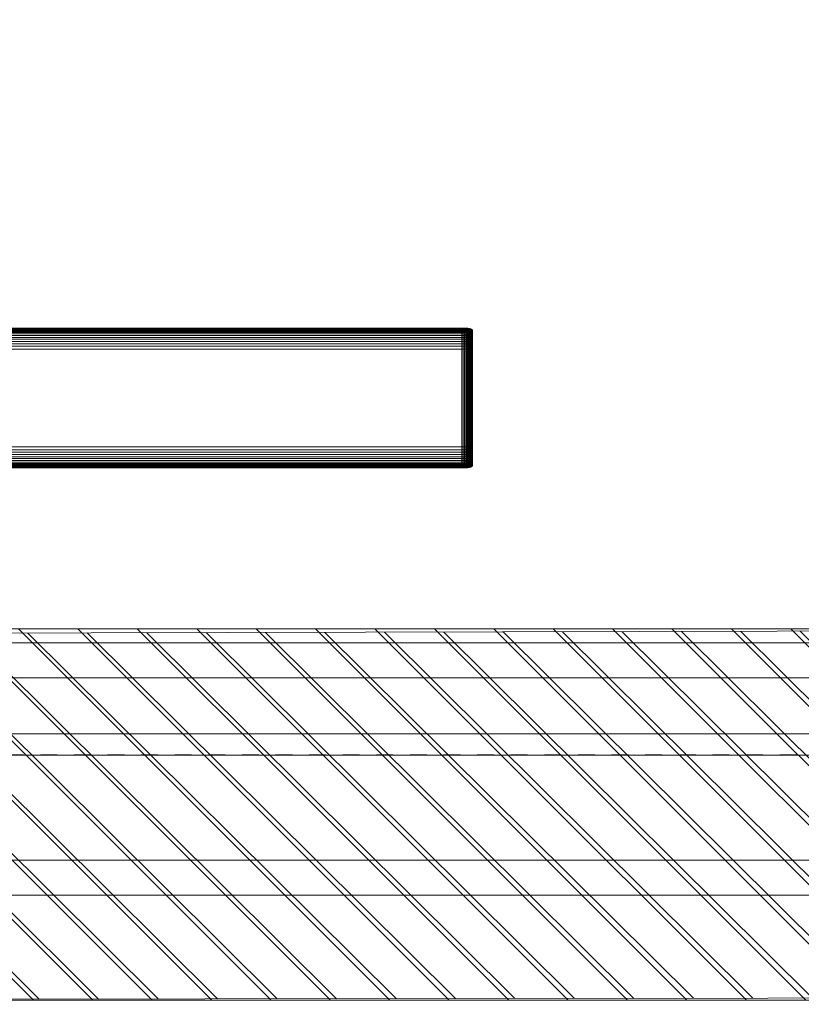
# Model space of a CAD drawing. Extents: x 180 to 9540, y 54 to 2910.
# Tile 56 of 82: x 7219 to 7777, y 542 to 1245. Entities that reach past the tile are written whole.
import ezdxf
from ezdxf.xclip import XClip

# ---------------------------------------------------------------- set-up
doc = ezdxf.new("R2010")
doc.units = 0
doc.header["$MEASUREMENT"] = 0
doc.header["$XCLIPFRAME"] = 0
doc.linetypes.add('Przerywana', pattern=[48, 24, -24])
for name, color, linetype in [('320-W Umeblowanie U_floe', 7, 'Continuous'), ('460-K Stropy', 7, 'Continuous'), ('820-G Rysunki Obrazki', 7, 'Continuous'), ('824-G Wypełnienia RŚ', 7, 'Continuous')]:
    doc.layers.add(name, color=color, linetype=linetype)
pattern_1 = [(135, (4248.05, 809.8), (21.2132, 21.2132), [])]

# ---------------------------------------------------------------- blocks, each defined once
blk = doc.blocks.new('Rysunek_2_2', base_point=(4248.05, 809.8))
at = {"layer": '460-K Stropy', "linetype": 'Continuous', "lineweight": 13}
h = blk.add_hatch(dxfattribs=at)
h.set_pattern_fill('Ściany_istniejące_0002', color=8, style=0, pattern_type=2)
h.set_pattern_definition(pattern_1)
h.paths.add_polyline_path([(5760.55, 809.8), (5760.55, 799.8), (8445.55, 799.8), (8445.55, 809.8)])
h = blk.add_hatch(dxfattribs=at)
h.set_pattern_fill('Ściany_istniejące_0002', color=8, style=0, pattern_type=2)
h.set_pattern_definition(pattern_1)
h.paths.add_polyline_path([(5760.55, 799.8), (5760.55, 774.8), (8445.55, 774.8), (8445.55, 799.8)])
h = blk.add_hatch(dxfattribs=at)
h.set_pattern_fill('Ściany_istniejące_0002', color=8, style=0, pattern_type=2)
h.set_pattern_definition(pattern_1)
h.paths.add_polyline_path([(5760.55, 774.8), (5760.55, 734.8), (8445.55, 734.8), (8445.55, 774.8)])
h = blk.add_hatch(dxfattribs=at)
h.set_pattern_fill('Ściany_istniejące_0002', color=8, style=0, pattern_type=2)
h.set_pattern_definition(pattern_1)
h.paths.add_polyline_path([(5760.55, 734.8), (5760.55, 719.8), (8445.55, 719.8), (8445.55, 734.8)])
h = blk.add_hatch(dxfattribs=at)
h.set_pattern_fill('Ściany_istniejące_0002', color=8, style=0, pattern_type=2)
h.set_pattern_definition(pattern_1)
h.paths.add_polyline_path([(5760.55, 719.8), (5760.55, 719.55), (8445.55, 719.55), (8445.55, 719.8)])
h = blk.add_hatch(dxfattribs=at)
h.set_pattern_fill('Ściany_istniejące_0002', color=8, style=0, pattern_type=2)
h.set_pattern_definition(pattern_1)
h.paths.add_polyline_path([(5760.55, 719.55), (5760.55, 644.55), (8445.55, 644.55), (8445.55, 719.55)])
h = blk.add_hatch(dxfattribs=at)
h.set_pattern_fill('Ściany_istniejące_0002', color=8, style=0, pattern_type=2)
h.set_pattern_definition(pattern_1)
h.paths.add_polyline_path([(5760.55, 644.55), (5760.55, 619.55), (8445.55, 619.55), (8445.55, 644.55)])
h = blk.add_hatch(dxfattribs=at)
h.set_pattern_fill('Ściany_istniejące_0002', color=8, style=0, pattern_type=2)
h.set_pattern_definition(pattern_1)
h.paths.add_polyline_path([(5760.55, 544.55), (8445.55, 544.55), (8445.55, 619.55), (5760.55, 619.55)])
at = {"layer": '824-G Wypełnienia RŚ', "linetype": 'Continuous', "lineweight": 13}
h = blk.add_hatch(dxfattribs=at)
h.set_pattern_fill('_Poza_zakresem_opracowan_3D', color=8, style=0, pattern_type=2)
h.set_pattern_definition([(135.1862, (6513.066, 584.212), (21.1263, 21.26408), [])])
h.paths.add_polyline_path([(8445.55, 809.8), (4133.74, 799.42), (4134.07, 541.64), (8557.15, 546.96), (8557.15, 1245.07), (8444.5, 1244.8)])
at = {"layer": '320-W Umeblowanie U_floe', "color": 150, "linetype": 'Continuous', "lineweight": 13, "ltscale": 0.5}
for p, q in [((7534.63, 1024.8), (6649.63, 1024.8)), ((6649.63, 1024.73), (7534.63, 1024.73)), ((6649.63, 1024.53), (7534.63, 1024.53)), ((6649.63, 1024.2), (7534.63, 1024.2)), ((6649.63, 1023.73), (7534.63, 1023.73)), ((6649.63, 1023.13), (7534.63, 1023.13)), ((6649.63, 1022.4), (7534.63, 1022.4)), ((6649.63, 1021.53), (7534.63, 1021.53)), ((6649.63, 1020.53), (7534.63, 1020.53)), ((7534.63, 1024.73), (7534.63, 1024.8)), ((7534.63, 1024.8), (7535.6, 1024.79)), ((7534.63, 1024.53), (7534.63, 1024.73)), ((7534.63, 1024.73), (7535.6, 1024.72)), ((7534.63, 1024.2), (7534.63, 1024.53)), ((7534.63, 1024.53), (7535.6, 1024.52)), ((7534.63, 1023.73), (7534.63, 1024.2)), ((7534.63, 1024.2), (7535.6, 1024.19)), ((7534.63, 1023.13), (7534.63, 1023.73)), ((7534.63, 1023.73), (7535.6, 1023.73)), ((7534.63, 1022.4), (7534.63, 1023.13)), ((7534.63, 1023.13), (7535.6, 1023.13)), ((7534.63, 1021.53), (7534.63, 1022.4)), ((7534.63, 1022.4), (7535.6, 1022.39)), ((7534.63, 1020.53), (7534.63, 1021.53)), ((7534.63, 1021.53), (7535.6, 1021.53)), ((7534.63, 1019.4), (7534.63, 1020.53)), ((7534.63, 1020.53), (7535.6, 1020.53)), ((7535.6, 1024.72), (7535.6, 1024.79)), ((7535.6, 1024.79), (7536.5, 1024.76)), ((7535.6, 1024.72), (7536.5, 1024.7)), ((7535.6, 1024.52), (7535.6, 1024.72)), ((7535.6, 1024.52), (7536.5, 1024.5)), ((7535.6, 1024.19), (7535.6, 1024.52)), ((7535.6, 1024.19), (7536.5, 1024.17)), ((7535.6, 1023.73), (7535.6, 1024.19)), ((7535.6, 1023.73), (7536.5, 1023.71)), ((7535.6, 1023.13), (7535.6, 1023.73)), ((7535.6, 1023.13), (7536.5, 1023.11)), ((7535.6, 1022.39), (7535.6, 1023.13)), ((7535.6, 1022.39), (7536.5, 1022.38)), ((7535.6, 1021.53), (7535.6, 1022.39)), ((7535.6, 1021.53), (7536.5, 1021.51)), ((7535.6, 1020.53), (7535.6, 1021.53)), ((7535.6, 1020.53), (7536.5, 1020.52)), ((7535.6, 1019.4), (7535.6, 1020.53)), ((7536.5, 1024.7), (7536.5, 1024.76)), ((7536.5, 1024.76), (7537.33, 1024.66)), ((7536.5, 1024.76), (7537.33, 1024.72)), ((7536.5, 1024.5), (7536.5, 1024.7)), ((7536.5, 1024.5), (7537.33, 1024.46)), ((7536.5, 1024.17), (7536.5, 1024.5)), ((7536.5, 1024.17), (7537.33, 1024.14)), ((7536.5, 1023.71), (7536.5, 1024.17)), ((7536.5, 1023.71), (7537.33, 1023.67)), ((7536.5, 1023.11), (7536.5, 1023.71)), ((7536.5, 1023.11), (7537.33, 1023.08)), ((7536.5, 1022.38), (7536.5, 1023.11)), ((7536.5, 1022.38), (7537.33, 1022.35)), ((7536.5, 1021.51), (7536.5, 1022.38)), ((7536.5, 1021.51), (7537.33, 1021.49)), ((7536.5, 1020.52), (7536.5, 1021.51)), ((7536.5, 1020.52), (7537.33, 1020.49)), ((7536.5, 1019.38), (7536.5, 1020.52)), ((7537.33, 1024.66), (7537.33, 1024.72)), ((7537.33, 1024.72), (7538.1, 1024.6)), ((7537.33, 1024.72), (7538.1, 1024.66)), ((7537.33, 1024.46), (7537.33, 1024.66)), ((7537.33, 1024.46), (7538.1, 1024.41)), ((7537.33, 1024.14), (7537.33, 1024.46)), ((7537.33, 1024.14), (7538.1, 1024.09)), ((7537.33, 1023.67), (7537.33, 1024.14)), ((7537.33, 1023.67), (7538.1, 1023.63)), ((7537.33, 1023.08), (7537.33, 1023.67)), ((7537.33, 1023.08), (7538.1, 1023.04)), ((7537.33, 1022.35), (7537.33, 1023.08)), ((7537.33, 1022.35), (7538.1, 1022.31)), ((7537.33, 1021.49), (7537.33, 1022.35)), ((7537.33, 1021.49), (7538.1, 1021.46)), ((7537.33, 1020.49), (7537.33, 1021.49)), ((7537.33, 1020.49), (7538.1, 1020.47)), ((7537.33, 1019.37), (7537.33, 1020.49)), ((7538.1, 1024.6), (7538.1, 1024.66)), ((7538.1, 1024.66), (7538.8, 1024.53)), ((7538.1, 1024.66), (7538.8, 1024.58)), ((7538.1, 1024.41), (7538.1, 1024.6)), ((7538.1, 1024.41), (7538.8, 1024.35)), ((7538.1, 1024.09), (7538.1, 1024.41)), ((7538.1, 1024.09), (7538.8, 1024.03)), ((7538.1, 1023.63), (7538.1, 1024.09)), ((7538.1, 1023.63), (7538.8, 1023.57)), ((7538.1, 1023.04), (7538.1, 1023.63)), ((7538.1, 1023.04), (7538.8, 1022.99)), ((7538.1, 1022.31), (7538.1, 1023.04)), ((7538.1, 1022.31), (7538.8, 1022.27)), ((7538.1, 1021.46), (7538.1, 1022.31)), ((7538.1, 1021.46), (7538.8, 1021.41)), ((7538.1, 1020.47), (7538.1, 1021.46)), ((7538.1, 1020.47), (7538.8, 1020.43)), ((7538.1, 1019.34), (7538.1, 1020.47)), ((7538.8, 1024.53), (7538.8, 1024.58)), ((7538.8, 1024.58), (7539.43, 1024.44)), ((7538.8, 1024.58), (7539.43, 1024.49)), ((7538.8, 1024.35), (7538.8, 1024.53)), ((7538.8, 1024.35), (7539.43, 1024.26)), ((7538.8, 1024.03), (7538.8, 1024.35)), ((7538.8, 1024.03), (7539.43, 1023.95)), ((7538.8, 1023.57), (7538.8, 1024.03)), ((7538.8, 1023.57), (7539.43, 1023.5)), ((7538.8, 1022.99), (7538.8, 1023.57)), ((7538.8, 1022.99), (7539.43, 1022.92)), ((7538.8, 1022.27), (7538.8, 1022.99)), ((7538.8, 1022.27), (7539.43, 1022.21)), ((7538.8, 1021.41), (7538.8, 1022.27)), ((7538.8, 1021.41), (7539.43, 1021.36)), ((7538.8, 1020.43), (7538.8, 1021.41)), ((7538.8, 1020.43), (7539.43, 1020.38)), ((7538.8, 1019.31), (7538.8, 1020.43)), ((7539.43, 1024.44), (7539.43, 1024.49)), ((7539.43, 1024.49), (7540, 1024.34)), ((7539.43, 1024.49), (7540, 1024.38)), ((7539.43, 1024.26), (7539.43, 1024.44)), ((7539.43, 1024.26), (7540, 1024.17)), ((7539.43, 1023.95), (7539.43, 1024.26)), ((7539.43, 1023.95), (7540, 1023.86)), ((7539.43, 1023.5), (7539.43, 1023.95)), ((7539.43, 1023.5), (7540, 1023.42)), ((7539.43, 1022.92), (7539.43, 1023.5)), ((7539.43, 1022.92), (7540, 1022.85)), ((7539.43, 1022.21), (7539.43, 1022.92)), ((7539.43, 1022.21), (7540, 1022.14)), ((7539.43, 1021.36), (7539.43, 1022.21)), ((7539.43, 1021.36), (7540, 1021.3)), ((7539.43, 1020.38), (7539.43, 1021.36)), ((7539.43, 1020.38), (7540, 1020.33)), ((7539.43, 1019.27), (7539.43, 1020.38)), ((7540, 1024.34), (7540, 1024.38)), ((7540, 1024.38), (7540.5, 1024.22)), ((7540, 1024.38), (7540.5, 1024.25)), ((7540, 1024.17), (7540, 1024.34)), ((7540, 1024.17), (7540.5, 1024.05)), ((7540, 1023.86), (7540, 1024.17)), ((7540, 1023.86), (7540.5, 1023.76)), ((7540, 1023.42), (7540, 1023.86)), ((7540, 1023.42), (7540.5, 1023.33)), ((7540, 1022.85), (7540, 1023.42)), ((7540, 1022.85), (7540.5, 1022.76)), ((7540, 1022.14), (7540, 1022.85)), ((7540, 1022.14), (7540.5, 1022.06)), ((7540, 1021.3), (7540, 1022.14)), ((7540, 1021.3), (7540.5, 1021.23)), ((7540, 1020.33), (7540, 1021.3)), ((7540, 1020.33), (7540.5, 1020.27)), ((7540, 1019.23), (7540, 1020.33)), ((7540.5, 1024.22), (7540.5, 1024.25)), ((7540.5, 1024.25), (7540.93, 1024.08)), ((7540.5, 1024.25), (7540.93, 1024.1)), ((7540.5, 1024.05), (7540.5, 1024.22)), ((7540.5, 1024.05), (7540.93, 1023.93)), ((7540.5, 1023.76), (7540.5, 1024.05)), ((7540.5, 1023.76), (7540.93, 1023.64)), ((7540.5, 1023.33), (7540.5, 1023.76)), ((7540.5, 1023.33), (7540.93, 1023.22)), ((7540.5, 1022.76), (7540.5, 1023.33)), ((7540.5, 1022.76), (7540.93, 1022.66)), ((7540.5, 1022.06), (7540.5, 1022.76)), ((7540.5, 1022.06), (7540.93, 1021.97)), ((7540.5, 1021.23), (7540.5, 1022.06)), ((7540.5, 1021.23), (7540.93, 1021.15)), ((7540.5, 1020.27), (7540.5, 1021.23)), ((7540.5, 1020.27), (7540.93, 1020.2)), ((7540.5, 1019.17), (7540.5, 1020.27)), ((7540.93, 1024.08), (7540.93, 1024.1)), ((7540.93, 1024.1), (7541.3, 1023.93)), ((7540.93, 1024.1), (7541.3, 1023.94)), ((7540.93, 1023.93), (7540.93, 1024.08)), ((7540.93, 1023.93), (7541.3, 1023.79)), ((7540.93, 1023.64), (7540.93, 1023.93)), ((7540.93, 1023.64), (7541.3, 1023.51)), ((7540.93, 1023.22), (7540.93, 1023.64)), ((7540.93, 1023.22), (7541.3, 1023.1)), ((7540.93, 1022.66), (7540.93, 1023.22)), ((7540.93, 1022.66), (7541.3, 1022.55)), ((7540.93, 1021.97), (7540.93, 1022.66)), ((7540.93, 1021.97), (7541.3, 1021.87)), ((7540.93, 1021.15), (7540.93, 1021.97)), ((7540.93, 1021.15), (7541.3, 1021.06)), ((7540.93, 1020.2), (7540.93, 1021.15)), ((7540.93, 1020.2), (7541.3, 1020.12)), ((7540.93, 1019.11), (7540.93, 1020.2)), ((7541.3, 1023.93), (7541.3, 1023.94)), ((7541.3, 1023.94), (7541.6, 1023.76)), ((7541.3, 1023.94), (7541.54, 1023.79)), ((7541.3, 1023.79), (7541.3, 1023.93)), ((7541.3, 1023.79), (7541.6, 1023.63)), ((7541.3, 1023.51), (7541.3, 1023.79)), ((7541.3, 1023.51), (7541.6, 1023.36)), ((7541.3, 1023.1), (7541.3, 1023.51)), ((7541.3, 1023.1), (7541.6, 1022.96)), ((7541.3, 1022.55), (7541.3, 1023.1)), ((7541.3, 1022.55), (7541.6, 1022.43)), ((7541.3, 1021.87), (7541.3, 1022.55)), ((7541.3, 1021.87), (7541.6, 1021.76)), ((7541.3, 1021.06), (7541.3, 1021.87)), ((7541.3, 1021.06), (7541.6, 1020.96)), ((7541.3, 1020.12), (7541.3, 1021.06)), ((7541.3, 1020.12), (7541.6, 1020.03)), ((7541.3, 1019.05), (7541.3, 1020.12)), ((7541.6, 1023.76), (7541.83, 1023.58)), ((7541.6, 1023.63), (7541.6, 1023.76)), ((7541.6, 1023.63), (7541.83, 1023.46)), ((7541.6, 1023.36), (7541.6, 1023.63)), ((7541.6, 1023.36), (7541.83, 1023.2)), ((7541.6, 1022.96), (7541.6, 1023.36)), ((7541.6, 1022.96), (7541.83, 1022.82)), ((7541.6, 1022.43), (7541.6, 1022.96)), ((7541.6, 1022.43), (7541.83, 1022.29)), ((7541.6, 1021.76), (7541.6, 1022.43)), ((7541.6, 1021.76), (7541.83, 1021.64)), ((7541.6, 1020.96), (7541.6, 1021.76)), ((7541.6, 1020.96), (7541.83, 1020.85)), ((7541.6, 1020.03), (7541.6, 1020.96)), ((7541.6, 1020.03), (7541.83, 1019.94)), ((7541.6, 1018.97), (7541.6, 1020.03)), ((7541.83, 1023.58), (7542, 1023.38)), ((7541.83, 1023.46), (7541.83, 1023.58)), ((7541.83, 1023.46), (7542, 1023.27)), ((7541.83, 1023.2), (7541.83, 1023.46)), ((7541.83, 1023.2), (7542, 1023.03)), ((7541.83, 1022.82), (7541.83, 1023.2)), ((7541.83, 1022.82), (7542, 1022.66)), ((7541.83, 1022.29), (7541.83, 1022.82)), ((7541.83, 1022.29), (7542, 1022.15)), ((7541.83, 1021.64), (7541.83, 1022.29)), ((7541.83, 1021.64), (7542, 1021.51)), ((7541.83, 1020.85), (7541.83, 1021.64)), ((7541.83, 1020.85), (7542, 1020.73)), ((7541.83, 1019.94), (7541.83, 1020.85)), ((7542, 1023.38), (7542.1, 1023.16)), ((7542, 1023.27), (7542, 1023.38)), ((7542, 1023.27), (7542.1, 1023.07)), ((7542, 1023.03), (7542, 1023.27)), ((7542, 1023.03), (7542.1, 1022.84)), ((7542, 1022.66), (7542, 1023.03)), ((7542, 1022.66), (7542.1, 1022.49)), ((7542, 1022.15), (7542, 1022.66)), ((7542, 1022.15), (7542.1, 1021.99)), ((7542, 1021.51), (7542, 1022.15)), ((7542, 1021.51), (7542.1, 1021.37)), ((7542, 1020.73), (7542, 1021.51)), ((7542, 1020.73), (7542.1, 1020.61)), ((7542, 1019.83), (7542, 1020.73)), ((7542.1, 1023.16), (7542.13, 1022.93)), ((7542.1, 1023.07), (7542.1, 1023.16)), ((7542.1, 1023.16), (7542.13, 1022.85)), ((7542.1, 1022.84), (7542.1, 1023.07)), ((7542.1, 1022.84), (7542.13, 1022.64)), ((7542.1, 1022.49), (7542.1, 1022.84)), ((7542.1, 1022.49), (7542.13, 1022.3)), ((7542.1, 1021.99), (7542.1, 1022.49)), ((7542.1, 1021.99), (7542.13, 1021.82)), ((7542.1, 1021.37), (7542.1, 1021.99)), ((7542.1, 1021.37), (7542.13, 1021.21)), ((7542.1, 1020.61), (7542.1, 1021.37)), ((7542.1, 1020.61), (7542.13, 1020.47)), ((7542.1, 1019.72), (7542.1, 1020.61)), ((7542.13, 1022.85), (7542.13, 1022.93)), ((7542.13, 1022.64), (7542.13, 1022.85)), ((7542.13, 1022.3), (7542.13, 1022.64)), ((7542.13, 1021.82), (7542.13, 1022.3)), ((7542.13, 1021.21), (7542.13, 1021.82)), ((7542.13, 1020.47), (7542.13, 1021.21)), ((7542.13, 1019.6), (7542.13, 1020.47)), ((7200.74, 1013.53), (7534.63, 1013.53)), ((7202.67, 1019.4), (7534.63, 1019.4)), ((7202.67, 1018.13), (7534.63, 1018.13)), ((7202.67, 1016.73), (7534.63, 1016.73)), ((7202.67, 1015.2), (7534.63, 1015.2)), ((7534.63, 1018.13), (7534.63, 1019.4)), ((7534.63, 1019.4), (7535.6, 1019.4)), ((7534.63, 1016.73), (7534.63, 1018.13)), ((7534.63, 1018.13), (7535.6, 1018.13)), ((7534.63, 1015.2), (7534.63, 1016.73)), ((7534.63, 1016.73), (7535.6, 1016.73)), ((7534.63, 1013.53), (7534.63, 1015.2)), ((7534.63, 1015.2), (7535.6, 1015.2)), ((7534.63, 1011.73), (7534.63, 1013.53)), ((7534.63, 1013.53), (7535.6, 1013.53)), ((7535.6, 1019.4), (7536.5, 1019.38)), ((7535.6, 1018.13), (7535.6, 1019.4)), ((7535.6, 1018.13), (7536.5, 1018.12)), ((7535.6, 1016.73), (7535.6, 1018.13)), ((7535.6, 1016.73), (7536.5, 1016.72)), ((7535.6, 1015.2), (7535.6, 1016.73)), ((7535.6, 1015.2), (7536.5, 1015.19)), ((7535.6, 1013.53), (7535.6, 1015.2)), ((7535.6, 1013.53), (7536.5, 1013.53)), ((7535.6, 1011.73), (7535.6, 1013.53)), ((7536.5, 1019.38), (7537.33, 1019.37)), ((7536.5, 1018.12), (7536.5, 1019.38)), ((7536.5, 1018.12), (7537.33, 1018.11)), ((7536.5, 1016.72), (7536.5, 1018.12)), ((7536.5, 1016.72), (7537.33, 1016.71)), ((7536.5, 1015.19), (7536.5, 1016.72)), ((7536.5, 1015.19), (7537.33, 1015.18)), ((7536.5, 1013.53), (7536.5, 1015.19)), ((7536.5, 1013.53), (7537.33, 1013.52)), ((7536.5, 1011.73), (7536.5, 1013.53)), ((7537.33, 1019.37), (7538.1, 1019.34)), ((7537.33, 1018.11), (7537.33, 1019.37)), ((7537.33, 1018.11), (7538.1, 1018.09)), ((7537.33, 1016.71), (7537.33, 1018.11)), ((7537.33, 1016.71), (7538.1, 1016.69)), ((7537.33, 1015.18), (7537.33, 1016.71)), ((7537.33, 1015.18), (7538.1, 1015.17)), ((7537.33, 1013.52), (7537.33, 1015.18)), ((7537.33, 1013.52), (7538.1, 1013.51)), ((7537.33, 1011.73), (7537.33, 1013.52)), ((7538.1, 1019.34), (7538.8, 1019.31)), ((7538.1, 1018.09), (7538.1, 1019.34)), ((7538.1, 1018.09), (7538.8, 1018.06)), ((7538.1, 1016.69), (7538.1, 1018.09)), ((7538.1, 1016.69), (7538.8, 1016.67)), ((7538.1, 1015.17), (7538.1, 1016.69)), ((7538.1, 1015.17), (7538.8, 1015.16)), ((7538.1, 1013.51), (7538.1, 1015.17)), ((7538.1, 1013.51), (7538.8, 1013.5)), ((7538.1, 1011.72), (7538.1, 1013.51)), ((7538.8, 1019.31), (7539.43, 1019.27)), ((7538.8, 1018.06), (7538.8, 1019.31)), ((7538.8, 1018.06), (7539.43, 1018.03)), ((7538.8, 1016.67), (7538.8, 1018.06)), ((7538.8, 1016.67), (7539.43, 1016.65)), ((7538.8, 1015.16), (7538.8, 1016.67)), ((7538.8, 1015.16), (7539.43, 1015.14)), ((7538.8, 1013.5), (7538.8, 1015.16)), ((7538.8, 1013.5), (7539.43, 1013.49)), ((7538.8, 1011.72), (7538.8, 1013.5)), ((7539.43, 1019.27), (7540, 1019.23)), ((7539.43, 1018.03), (7539.43, 1019.27)), ((7539.43, 1018.03), (7540, 1017.99)), ((7539.43, 1016.65), (7539.43, 1018.03)), ((7539.43, 1016.65), (7540, 1016.62)), ((7539.43, 1015.14), (7539.43, 1016.65)), ((7539.43, 1015.14), (7540, 1015.11)), ((7539.43, 1013.49), (7539.43, 1015.14)), ((7539.43, 1013.49), (7540, 1013.48)), ((7539.43, 1011.71), (7539.43, 1013.49)), ((7540, 1019.23), (7540.5, 1019.17)), ((7540, 1017.99), (7540, 1019.23)), ((7540, 1017.99), (7540.5, 1017.95)), ((7540, 1016.62), (7540, 1017.99)), ((7540, 1016.62), (7540.5, 1016.58)), ((7540, 1015.11), (7540, 1016.62)), ((7540, 1015.11), (7540.5, 1015.09)), ((7540, 1013.48), (7540, 1015.11)), ((7540, 1013.48), (7540.5, 1013.46)), ((7540, 1011.7), (7540, 1013.48)), ((7540.5, 1019.17), (7540.93, 1019.11)), ((7540.5, 1017.95), (7540.5, 1019.17)), ((7540.5, 1017.95), (7540.93, 1017.9)), ((7540.5, 1016.58), (7540.5, 1017.95)), ((7540.5, 1016.58), (7540.93, 1016.54)), ((7540.5, 1015.09), (7540.5, 1016.58)), ((7540.5, 1015.09), (7540.93, 1015.06)), ((7540.5, 1013.46), (7540.5, 1015.09)), ((7540.5, 1013.46), (7540.93, 1013.44)), ((7540.5, 1011.69), (7540.5, 1013.46)), ((7540.93, 1019.11), (7541.3, 1019.05)), ((7540.93, 1017.9), (7540.93, 1019.11)), ((7540.93, 1017.9), (7541.3, 1017.84)), ((7540.93, 1016.54), (7540.93, 1017.9)), ((7540.93, 1016.54), (7541.3, 1016.5)), ((7540.93, 1015.06), (7540.93, 1016.54)), ((7540.93, 1015.06), (7541.3, 1015.02)), ((7540.93, 1013.44), (7540.93, 1015.06)), ((7540.93, 1013.44), (7541.3, 1013.42)), ((7540.93, 1011.68), (7540.93, 1013.44)), ((7541.3, 1019.05), (7541.6, 1018.97)), ((7541.3, 1017.84), (7541.3, 1019.05)), ((7541.3, 1017.84), (7541.6, 1017.78)), ((7541.3, 1016.5), (7541.3, 1017.84)), ((7541.3, 1016.5), (7541.6, 1016.45)), ((7541.3, 1015.02), (7541.3, 1016.5)), ((7541.3, 1015.02), (7541.6, 1014.99)), ((7541.3, 1013.42), (7541.3, 1015.02)), ((7541.3, 1013.42), (7541.6, 1013.39)), ((7541.3, 1011.67), (7541.3, 1013.42)), ((7541.6, 1018.97), (7541.83, 1018.89)), ((7541.6, 1017.78), (7541.6, 1018.97)), ((7541.6, 1017.78), (7541.83, 1017.71)), ((7541.6, 1016.45), (7541.6, 1017.78)), ((7541.6, 1016.45), (7541.83, 1016.4)), ((7541.6, 1014.99), (7541.6, 1016.45)), ((7541.6, 1014.99), (7541.83, 1014.95)), ((7541.6, 1013.39), (7541.6, 1014.99)), ((7541.6, 1013.39), (7541.83, 1013.37)), ((7541.6, 1011.66), (7541.6, 1013.39)), ((7541.83, 1019.94), (7542, 1019.83)), ((7541.83, 1018.89), (7541.83, 1019.94)), ((7541.83, 1018.89), (7542, 1018.8)), ((7541.83, 1017.71), (7541.83, 1018.89)), ((7541.83, 1017.71), (7542, 1017.64)), ((7541.83, 1016.4), (7541.83, 1017.71)), ((7541.83, 1016.4), (7542, 1016.34)), ((7541.83, 1014.95), (7541.83, 1016.4)), ((7541.83, 1014.95), (7542, 1014.91)), ((7541.83, 1013.37), (7541.83, 1014.95)), ((7541.83, 1013.37), (7542, 1013.34)), ((7541.83, 1011.65), (7541.83, 1013.37)), ((7542, 1019.83), (7542.1, 1019.72)), ((7542, 1018.8), (7542, 1019.83)), ((7542, 1018.8), (7542.1, 1018.71)), ((7542, 1017.64), (7542, 1018.8)), ((7542, 1017.64), (7542.1, 1017.56)), ((7542, 1016.34), (7542, 1017.64)), ((7542, 1016.34), (7542.1, 1016.28)), ((7542, 1014.91), (7542, 1016.34)), ((7542, 1014.91), (7542.1, 1014.86)), ((7542, 1013.34), (7542, 1014.91)), ((7542, 1013.34), (7542.1, 1013.3)), ((7542, 1011.63), (7542, 1013.34)), ((7542.1, 1019.72), (7542.13, 1019.6)), ((7542.1, 1018.71), (7542.1, 1019.72)), ((7542.1, 1018.71), (7542.13, 1018.61)), ((7542.1, 1017.56), (7542.1, 1018.71)), ((7542.1, 1017.56), (7542.13, 1017.48)), ((7542.1, 1016.28), (7542.1, 1017.56)), ((7542.1, 1016.28), (7542.13, 1016.21)), ((7542.1, 1014.86), (7542.1, 1016.28)), ((7542.1, 1014.86), (7542.13, 1014.81)), ((7542.1, 1013.3), (7542.1, 1014.86)), ((7542.1, 1013.3), (7542.13, 1013.27)), ((7542.1, 1011.62), (7542.1, 1013.3)), ((7542.13, 1018.61), (7542.13, 1019.6)), ((7542.13, 1017.48), (7542.13, 1018.61)), ((7542.13, 1016.21), (7542.13, 1017.48)), ((7542.13, 1014.81), (7542.13, 1016.21)), ((7542.13, 1013.27), (7542.13, 1014.81)), ((7542.13, 1011.6), (7542.13, 1013.27)), ((7206.27, 1011.73), (7534.63, 1011.73)), ((7207.06, 1009.8), (7534.63, 1009.8)), ((7534.63, 1009.8), (7534.63, 1011.73)), ((7535.6, 1011.73), (7534.63, 1011.73)), ((7534.63, 1009.8), (7534.63, 939.8)), ((7534.63, 1009.8), (7535.6, 1009.8)), ((7535.6, 1009.8), (7535.6, 1011.73)), ((7536.5, 1011.73), (7535.6, 1011.73)), ((7535.6, 1009.8), (7535.6, 939.8)), ((7535.6, 1009.8), (7536.5, 1009.8)), ((7536.5, 1009.8), (7536.5, 1011.73)), ((7537.33, 1011.73), (7536.5, 1011.73)), ((7536.5, 1009.8), (7536.5, 939.8)), ((7536.5, 1009.8), (7537.33, 1009.8)), ((7537.33, 1009.8), (7537.33, 1011.73)), ((7538.1, 1011.72), (7537.33, 1011.73)), ((7537.33, 1009.8), (7537.33, 939.8)), ((7537.33, 1009.8), (7538.1, 1009.8)), ((7538.1, 1009.8), (7538.1, 1011.72)), ((7538.8, 1011.72), (7538.1, 1011.72)), ((7538.1, 1009.8), (7538.1, 939.8)), ((7538.1, 1009.8), (7538.8, 1009.79)), ((7538.8, 1009.79), (7538.8, 1011.72)), ((7539.43, 1011.71), (7538.8, 1011.72)), ((7538.8, 1009.79), (7538.8, 939.8)), ((7538.8, 1009.79), (7539.43, 1009.79)), ((7539.43, 1009.79), (7539.43, 1011.71)), ((7540, 1011.7), (7539.43, 1011.71)), ((7539.43, 1009.79), (7539.43, 939.8)), ((7539.43, 1009.79), (7540, 1009.79)), ((7540, 1009.79), (7540, 1011.7)), ((7540.5, 1011.69), (7540, 1011.7)), ((7540, 1009.79), (7540, 939.81)), ((7540, 1009.79), (7540.5, 1009.79)), ((7540.5, 1009.79), (7540.5, 1011.69)), ((7540.93, 1011.68), (7540.5, 1011.69)), ((7540.5, 1009.79), (7540.5, 939.81)), ((7540.5, 1009.79), (7540.93, 1009.79)), ((7540.93, 1009.79), (7540.93, 1011.68)), ((7541.3, 1011.67), (7540.93, 1011.68)), ((7540.93, 1009.79), (7540.93, 939.81)), ((7540.93, 1009.79), (7541.3, 1009.78)), ((7541.3, 1009.78), (7541.3, 1011.67)), ((7541.6, 1011.66), (7541.3, 1011.67)), ((7541.3, 1009.78), (7541.3, 939.81)), ((7541.3, 1009.78), (7541.6, 1009.78)), ((7541.6, 1011.66), (7541.6, 1009.78)), ((7541.6, 1011.66), (7541.83, 1011.65)), ((7541.6, 1009.78), (7541.6, 939.82)), ((7541.6, 1009.78), (7541.83, 1009.78)), ((7541.83, 1011.65), (7541.83, 1009.78)), ((7541.83, 1011.65), (7542, 1011.63)), ((7541.83, 1009.78), (7541.83, 939.82)), ((7541.83, 1009.78), (7542, 1009.77)), ((7542, 1011.63), (7542, 1009.77)), ((7542, 1011.63), (7542.1, 1011.62)), ((7542, 1009.77), (7542, 939.82)), ((7542, 1009.77), (7542.1, 1009.77)), ((7542.1, 1011.62), (7542.1, 1009.77)), ((7542.1, 1011.62), (7542.13, 1011.6)), ((7542.1, 1009.77), (7542.1, 939.83)), ((7542.1, 1009.77), (7542.13, 939.83)), ((7542.1, 1009.77), (7542.13, 1009.77)), ((7542.13, 1011.6), (7542.13, 1009.77)), ((7196.09, 936.07), (7534.63, 936.07)), ((7196.38, 937.87), (7534.63, 937.87)), ((7534.63, 939.8), (7196.68, 939.8)), ((7534.63, 939.8), (7534.63, 937.87)), ((7535.6, 939.8), (7534.63, 939.8)), ((7534.63, 937.87), (7534.63, 936.07)), ((7535.6, 937.87), (7534.63, 937.87)), ((7534.63, 936.07), (7534.63, 934.4)), ((7535.6, 936.07), (7534.63, 936.07)), ((7535.6, 939.8), (7535.6, 937.87)), ((7536.5, 939.8), (7535.6, 939.8)), ((7536.5, 937.87), (7535.6, 937.87)), ((7535.6, 937.87), (7535.6, 936.07)), ((7536.5, 936.07), (7535.6, 936.07)), ((7535.6, 936.07), (7535.6, 934.4)), ((7536.5, 939.8), (7536.5, 937.87)), ((7537.33, 939.8), (7536.5, 939.8)), ((7537.33, 937.87), (7536.5, 937.87)), ((7536.5, 937.87), (7536.5, 936.07)), ((7537.33, 936.08), (7536.5, 936.07)), ((7536.5, 936.07), (7536.5, 934.41)), ((7537.33, 939.8), (7537.33, 937.87)), ((7538.1, 939.8), (7537.33, 939.8)), ((7538.1, 937.87), (7537.33, 937.87)), ((7537.33, 937.87), (7537.33, 936.08)), ((7538.1, 936.08), (7537.33, 936.08)), ((7537.33, 936.08), (7537.33, 934.41)), ((7538.1, 939.8), (7538.1, 937.87)), ((7538.8, 939.8), (7538.1, 939.8)), ((7538.8, 937.88), (7538.1, 937.87)), ((7538.1, 937.87), (7538.1, 936.08)), ((7538.8, 936.09), (7538.1, 936.08)), ((7538.1, 936.08), (7538.1, 934.43)), ((7538.8, 939.8), (7538.8, 937.88)), ((7539.43, 939.8), (7538.8, 939.8)), ((7539.43, 937.89), (7538.8, 937.88)), ((7538.8, 937.88), (7538.8, 936.09)), ((7539.43, 936.11), (7538.8, 936.09)), ((7538.8, 936.09), (7538.8, 934.44)), ((7540, 939.81), (7539.43, 939.8)), ((7539.43, 939.8), (7539.43, 937.89)), ((7540, 937.89), (7539.43, 937.89)), ((7539.43, 937.89), (7539.43, 936.11)), ((7540, 936.12), (7539.43, 936.11)), ((7539.43, 936.11), (7539.43, 934.46)), ((7540, 939.81), (7540, 937.89)), ((7540.5, 939.81), (7540, 939.81)), ((7540.5, 937.9), (7540, 937.89)), ((7540, 937.89), (7540, 936.12)), ((7540.5, 936.14), (7540, 936.12)), ((7540, 936.12), (7540, 934.48)), ((7540.5, 939.81), (7540.5, 937.9)), ((7540.93, 939.81), (7540.5, 939.81)), ((7540.93, 937.91), (7540.5, 937.9)), ((7540.5, 937.9), (7540.5, 936.14)), ((7540.93, 936.16), (7540.5, 936.14)), ((7540.5, 936.14), (7540.5, 934.51)), ((7540.93, 939.81), (7540.93, 937.91)), ((7541.3, 939.81), (7540.93, 939.81)), ((7541.3, 937.92), (7540.93, 937.91)), ((7540.93, 937.91), (7540.93, 936.16)), ((7541.3, 936.18), (7540.93, 936.16)), ((7540.93, 936.16), (7540.93, 934.54)), ((7541.6, 939.82), (7541.3, 939.81)), ((7541.3, 939.81), (7541.3, 937.92)), ((7541.3, 937.92), (7541.6, 937.94)), ((7541.3, 937.92), (7541.3, 936.18)), ((7541.6, 936.21), (7541.3, 936.18)), ((7541.3, 936.18), (7541.3, 934.57)), ((7541.6, 937.94), (7541.6, 939.82)), ((7541.83, 939.82), (7541.6, 939.82)), ((7541.6, 937.94), (7541.83, 937.95)), ((7541.6, 937.94), (7541.6, 936.21)), ((7541.83, 936.23), (7541.6, 936.21)), ((7541.6, 936.21), (7541.6, 934.61)), ((7541.83, 937.95), (7541.83, 939.82)), ((7542, 939.82), (7541.83, 939.82)), ((7541.83, 937.95), (7542, 937.96)), ((7541.83, 937.95), (7541.83, 936.23)), ((7542, 936.26), (7541.83, 936.23)), ((7541.83, 936.23), (7541.83, 934.65)), ((7542.1, 939.83), (7542, 939.82)), ((7542, 937.96), (7542, 939.82)), ((7542, 937.96), (7542.1, 937.98)), ((7542, 937.96), (7542, 936.26)), ((7542.1, 936.29), (7542, 936.26)), ((7542, 936.26), (7542, 934.69)), ((7542.1, 937.98), (7542.1, 939.83)), ((7542.13, 939.83), (7542.1, 939.83)), ((7542.1, 937.98), (7542.13, 938)), ((7542.1, 937.98), (7542.1, 936.29)), ((7542.13, 936.33), (7542.1, 936.29)), ((7542.1, 936.29), (7542.1, 934.74)), ((7542.13, 938), (7542.13, 939.83)), ((7542.13, 938), (7542.13, 936.33)), ((7542.13, 936.33), (7542.13, 934.79)), ((7194.99, 929.07), (7534.63, 929.07)), ((7195.17, 930.2), (7534.63, 930.2)), ((7195.37, 931.47), (7534.63, 931.47)), ((7195.59, 932.87), (7534.63, 932.87)), ((7195.83, 934.4), (7534.63, 934.4)), ((7534.63, 934.4), (7534.63, 932.87)), ((7535.6, 934.4), (7534.63, 934.4)), ((7534.63, 932.87), (7534.63, 931.47)), ((7535.6, 932.87), (7534.63, 932.87)), ((7534.63, 931.47), (7534.63, 930.2)), ((7535.6, 931.47), (7534.63, 931.47)), ((7534.63, 930.2), (7534.63, 929.07)), ((7535.6, 930.2), (7534.63, 930.2)), ((7534.63, 929.07), (7534.63, 928.07)), ((7535.6, 929.07), (7534.63, 929.07)), ((7536.5, 934.41), (7535.6, 934.4)), ((7535.6, 934.4), (7535.6, 932.87)), ((7536.5, 932.87), (7535.6, 932.87)), ((7535.6, 932.87), (7535.6, 931.47)), ((7536.5, 931.48), (7535.6, 931.47)), ((7535.6, 931.47), (7535.6, 930.2)), ((7536.5, 930.21), (7535.6, 930.2)), ((7535.6, 930.2), (7535.6, 929.07)), ((7536.5, 929.08), (7535.6, 929.07)), ((7535.6, 929.07), (7535.6, 928.07)), ((7537.33, 934.41), (7536.5, 934.41)), ((7536.5, 934.41), (7536.5, 932.87)), ((7537.33, 932.89), (7536.5, 932.87)), ((7536.5, 932.87), (7536.5, 931.48)), ((7537.33, 931.49), (7536.5, 931.48)), ((7536.5, 931.48), (7536.5, 930.21)), ((7537.33, 930.23), (7536.5, 930.21)), ((7536.5, 930.21), (7536.5, 929.08)), ((7537.33, 929.1), (7536.5, 929.08)), ((7536.5, 929.08), (7536.5, 928.08)), ((7538.1, 934.43), (7537.33, 934.41)), ((7537.33, 934.41), (7537.33, 932.89)), ((7538.1, 932.9), (7537.33, 932.89)), ((7537.33, 932.89), (7537.33, 931.49)), ((7538.1, 931.51), (7537.33, 931.49)), ((7537.33, 931.49), (7537.33, 930.23)), ((7538.1, 930.26), (7537.33, 930.23)), ((7537.33, 930.23), (7537.33, 929.1)), ((7538.1, 929.13), (7537.33, 929.1)), ((7537.33, 929.1), (7537.33, 928.11)), ((7538.8, 934.44), (7538.1, 934.43)), ((7538.1, 934.43), (7538.1, 932.9)), ((7538.8, 932.92), (7538.1, 932.9)), ((7538.1, 932.9), (7538.1, 931.51)), ((7538.8, 931.54), (7538.1, 931.51)), ((7538.1, 931.51), (7538.1, 930.26)), ((7538.8, 930.29), (7538.1, 930.26)), ((7538.1, 930.26), (7538.1, 929.13)), ((7538.8, 929.17), (7538.1, 929.13)), ((7538.1, 929.13), (7538.1, 928.14)), ((7539.43, 934.46), (7538.8, 934.44)), ((7538.8, 934.44), (7538.8, 932.92)), ((7539.43, 932.95), (7538.8, 932.92)), ((7538.8, 932.92), (7538.8, 931.54)), ((7539.43, 931.57), (7538.8, 931.54)), ((7538.8, 931.54), (7538.8, 930.29)), ((7539.43, 930.33), (7538.8, 930.29)), ((7538.8, 930.29), (7538.8, 929.17)), ((7539.43, 929.21), (7538.8, 929.17)), ((7538.8, 929.17), (7538.8, 928.18)), ((7540, 934.48), (7539.43, 934.46)), ((7539.43, 934.46), (7539.43, 932.95)), ((7540, 932.98), (7539.43, 932.95)), ((7539.43, 932.95), (7539.43, 931.57)), ((7540, 931.61), (7539.43, 931.57)), ((7539.43, 931.57), (7539.43, 930.33)), ((7540, 930.37), (7539.43, 930.33)), ((7539.43, 930.33), (7539.43, 929.21)), ((7540, 929.27), (7539.43, 929.21)), ((7539.43, 929.21), (7539.43, 928.24)), ((7540.5, 934.51), (7540, 934.48)), ((7540, 934.48), (7540, 932.98)), ((7540.5, 933.01), (7540, 932.98)), ((7540, 932.98), (7540, 931.61)), ((7540.5, 931.65), (7540, 931.61)), ((7540, 931.61), (7540, 930.37)), ((7540.5, 930.42), (7540, 930.37)), ((7540, 930.37), (7540, 929.27)), ((7540.5, 929.33), (7540, 929.27)), ((7540, 929.27), (7540, 928.3)), ((7540.93, 934.54), (7540.5, 934.51)), ((7540.5, 934.51), (7540.5, 933.01)), ((7540.93, 933.05), (7540.5, 933.01)), ((7540.5, 933.01), (7540.5, 931.65)), ((7540.93, 931.7), (7540.5, 931.65)), ((7540.5, 931.65), (7540.5, 930.42)), ((7540.93, 930.48), (7540.5, 930.42)), ((7540.5, 930.42), (7540.5, 929.33)), ((7540.93, 929.4), (7540.5, 929.33)), ((7540.5, 929.33), (7540.5, 928.37)), ((7541.3, 934.57), (7540.93, 934.54)), ((7540.93, 934.54), (7540.93, 933.05)), ((7541.3, 933.1), (7540.93, 933.05)), ((7540.93, 933.05), (7540.93, 931.7)), ((7541.3, 931.76), (7540.93, 931.7)), ((7540.93, 931.7), (7540.93, 930.48)), ((7541.3, 930.55), (7540.93, 930.48)), ((7540.93, 930.48), (7540.93, 929.4)), ((7541.3, 929.48), (7540.93, 929.4)), ((7540.93, 929.4), (7540.93, 928.45)), ((7541.3, 928.54), (7540.93, 928.45)), ((7541.6, 934.61), (7541.3, 934.57)), ((7541.3, 934.57), (7541.3, 933.1)), ((7541.6, 933.15), (7541.3, 933.1)), ((7541.3, 933.1), (7541.3, 931.76)), ((7541.6, 931.82), (7541.3, 931.76)), ((7541.3, 931.76), (7541.3, 930.55)), ((7541.6, 930.62), (7541.3, 930.55)), ((7541.3, 930.55), (7541.3, 929.48)), ((7541.6, 929.57), (7541.3, 929.48)), ((7541.3, 929.48), (7541.3, 928.54)), ((7541.6, 928.64), (7541.3, 928.54)), ((7541.3, 928.54), (7541.3, 927.73)), ((7541.83, 934.65), (7541.6, 934.61)), ((7541.6, 934.61), (7541.6, 933.15)), ((7541.83, 933.2), (7541.6, 933.15)), ((7541.6, 933.15), (7541.6, 931.82)), ((7541.83, 931.89), (7541.6, 931.82)), ((7541.6, 931.82), (7541.6, 930.62)), ((7541.83, 930.71), (7541.6, 930.62)), ((7541.6, 930.62), (7541.6, 929.57)), ((7541.83, 929.66), (7541.6, 929.57)), ((7541.6, 929.57), (7541.6, 928.64)), ((7541.83, 928.75), (7541.6, 928.64)), ((7541.6, 928.64), (7541.6, 927.84)), ((7542, 934.69), (7541.83, 934.65)), ((7541.83, 934.65), (7541.83, 933.2)), ((7542, 933.26), (7541.83, 933.2)), ((7541.83, 933.2), (7541.83, 931.89)), ((7542, 931.96), (7541.83, 931.89)), ((7541.83, 931.89), (7541.83, 930.71)), ((7542, 930.79), (7541.83, 930.71)), ((7541.83, 930.71), (7541.83, 929.66)), ((7542, 929.77), (7541.83, 929.66)), ((7541.83, 929.66), (7541.83, 928.75)), ((7542, 928.86), (7541.83, 928.75)), ((7541.83, 928.75), (7541.83, 927.96)), ((7542.1, 934.74), (7542, 934.69)), ((7542, 934.69), (7542, 933.26)), ((7542.1, 933.32), (7542, 933.26)), ((7542, 933.26), (7542, 931.96)), ((7542.1, 932.04), (7542, 931.96)), ((7542, 931.96), (7542, 930.79)), ((7542.1, 930.89), (7542, 930.79)), ((7542, 930.79), (7542, 929.77)), ((7542.1, 929.88), (7542, 929.77)), ((7542, 929.77), (7542, 928.86)), ((7542.1, 928.99), (7542, 928.86)), ((7542, 928.86), (7542, 928.09)), ((7542.13, 934.79), (7542.1, 934.74)), ((7542.1, 934.74), (7542.1, 933.32)), ((7542.13, 933.39), (7542.1, 933.32)), ((7542.1, 933.32), (7542.1, 932.04)), ((7542.13, 932.12), (7542.1, 932.04)), ((7542.1, 932.04), (7542.1, 930.89)), ((7542.13, 930.99), (7542.1, 930.89)), ((7542.1, 930.89), (7542.1, 929.88)), ((7542.13, 930), (7542.1, 929.88)), ((7542.1, 929.88), (7542.1, 928.99)), ((7542.13, 929.13), (7542.1, 928.99)), ((7542.1, 928.99), (7542.1, 928.23)), ((7542.13, 934.79), (7542.13, 933.39)), ((7542.13, 933.39), (7542.13, 932.12)), ((7542.13, 932.12), (7542.13, 930.99)), ((7542.13, 930.99), (7542.13, 930)), ((7542.13, 930), (7542.13, 929.13)), ((7542.13, 929.13), (7542.13, 928.39)), ((7194.32, 924.8), (7534.63, 924.8)), ((7194.33, 924.87), (7534.63, 924.87)), ((7194.36, 925.07), (7534.63, 925.07)), ((7194.41, 925.4), (7534.63, 925.4)), ((7194.48, 925.87), (7534.63, 925.87)), ((7194.58, 926.47), (7534.63, 926.47)), ((7194.69, 927.2), (7534.63, 927.2)), ((7194.83, 928.07), (7534.63, 928.07)), ((7534.63, 928.07), (7534.63, 927.2)), ((7535.6, 928.07), (7534.63, 928.07)), ((7534.63, 927.2), (7534.63, 926.47)), ((7535.6, 927.2), (7534.63, 927.2)), ((7534.63, 926.47), (7534.63, 925.87)), ((7535.6, 926.47), (7534.63, 926.47)), ((7534.63, 925.87), (7534.63, 925.4)), ((7535.6, 925.87), (7534.63, 925.87)), ((7535.6, 925.41), (7534.63, 925.4)), ((7534.63, 925.4), (7534.63, 925.07)), ((7534.63, 925.07), (7534.63, 924.87)), ((7535.6, 925.07), (7534.63, 925.07)), ((7534.63, 924.87), (7534.63, 924.8)), ((7534.63, 924.87), (7535.6, 924.87)), ((7534.63, 924.8), (7535.6, 924.81)), ((7536.5, 928.08), (7535.6, 928.07)), ((7535.6, 928.07), (7535.6, 927.2)), ((7536.5, 927.22), (7535.6, 927.2)), ((7535.6, 927.2), (7535.6, 926.47)), ((7536.5, 926.49), (7535.6, 926.47)), ((7535.6, 926.47), (7535.6, 925.87)), ((7536.5, 925.89), (7535.6, 925.87)), ((7535.6, 925.87), (7535.6, 925.41)), ((7536.5, 925.43), (7535.6, 925.41)), ((7535.6, 925.41), (7535.6, 925.07)), ((7536.5, 925.1), (7535.6, 925.07)), ((7535.6, 925.07), (7535.6, 924.87)), ((7535.6, 924.87), (7536.5, 924.9)), ((7535.6, 924.87), (7535.6, 924.81)), ((7535.6, 924.81), (7536.5, 924.83)), ((7537.33, 928.11), (7536.5, 928.08)), ((7536.5, 928.08), (7536.5, 927.22)), ((7537.33, 927.25), (7536.5, 927.22)), ((7536.5, 927.22), (7536.5, 926.49)), ((7537.33, 926.52), (7536.5, 926.49)), ((7536.5, 926.49), (7536.5, 925.89)), ((7537.33, 925.92), (7536.5, 925.89)), ((7536.5, 925.89), (7536.5, 925.43)), ((7537.33, 925.46), (7536.5, 925.43)), ((7536.5, 925.43), (7536.5, 925.1)), ((7537.33, 925.13), (7536.5, 925.1)), ((7536.5, 925.1), (7536.5, 924.9)), ((7536.5, 924.9), (7537.33, 924.94)), ((7536.5, 924.9), (7536.5, 924.83)), ((7536.5, 924.83), (7537.33, 924.88)), ((7538.1, 928.14), (7537.33, 928.11)), ((7537.33, 928.11), (7537.33, 927.25)), ((7538.1, 927.28), (7537.33, 927.25)), ((7537.33, 927.25), (7537.33, 926.52)), ((7538.1, 926.56), (7537.33, 926.52)), ((7537.33, 926.52), (7537.33, 925.92)), ((7538.1, 925.97), (7537.33, 925.92)), ((7537.33, 925.92), (7537.33, 925.46)), ((7538.1, 925.51), (7537.33, 925.46)), ((7537.33, 925.46), (7537.33, 925.13)), ((7538.1, 925.18), (7537.33, 925.13)), ((7537.33, 925.13), (7537.33, 924.94)), ((7537.33, 924.94), (7538.1, 924.99)), ((7537.33, 924.88), (7538.1, 924.94)), ((7537.33, 924.94), (7537.33, 924.88)), ((7538.8, 928.18), (7538.1, 928.14)), ((7538.1, 928.14), (7538.1, 927.28)), ((7538.8, 927.33), (7538.1, 927.28)), ((7538.1, 927.28), (7538.1, 926.56)), ((7538.8, 926.61), (7538.1, 926.56)), ((7538.1, 926.56), (7538.1, 925.97)), ((7538.8, 926.02), (7538.1, 925.97)), ((7538.1, 925.97), (7538.1, 925.51)), ((7538.8, 925.57), (7538.1, 925.51)), ((7538.1, 925.51), (7538.1, 925.18)), ((7538.8, 925.25), (7538.1, 925.18)), ((7538.1, 925.18), (7538.1, 924.99)), ((7538.1, 924.99), (7538.8, 925.07)), ((7538.1, 924.94), (7538.8, 925.01)), ((7538.1, 924.99), (7538.1, 924.94)), ((7539.43, 928.24), (7538.8, 928.18)), ((7538.8, 928.18), (7538.8, 927.33)), ((7539.43, 927.39), (7538.8, 927.33)), ((7538.8, 927.33), (7538.8, 926.61)), ((7539.43, 926.67), (7538.8, 926.61)), ((7538.8, 926.61), (7538.8, 926.02)), ((7539.43, 926.09), (7538.8, 926.02)), ((7538.8, 926.02), (7538.8, 925.57)), ((7539.43, 925.65), (7538.8, 925.57)), ((7538.8, 925.57), (7538.8, 925.25)), ((7539.43, 925.33), (7538.8, 925.25)), ((7538.8, 925.25), (7538.8, 925.07)), ((7538.8, 925.07), (7539.43, 925.15)), ((7538.8, 925.01), (7539.43, 925.11)), ((7538.8, 925.07), (7538.8, 925.01)), ((7540, 928.3), (7539.43, 928.24)), ((7539.43, 928.24), (7539.43, 927.39)), ((7540, 927.46), (7539.43, 927.39)), ((7539.43, 927.39), (7539.43, 926.67)), ((7540, 926.75), (7539.43, 926.67)), ((7539.43, 926.67), (7539.43, 926.09)), ((7540, 926.18), (7539.43, 926.09)), ((7539.43, 926.09), (7539.43, 925.65)), ((7540, 925.74), (7539.43, 925.65)), ((7539.43, 925.65), (7539.43, 925.33)), ((7540, 925.43), (7539.43, 925.33)), ((7539.43, 925.33), (7539.43, 925.15)), ((7539.43, 925.15), (7540, 925.26)), ((7539.43, 925.11), (7540, 925.22)), ((7539.43, 925.15), (7539.43, 925.11)), ((7540.5, 928.37), (7540, 928.3)), ((7540, 928.3), (7540, 927.46)), ((7540.5, 927.54), (7540, 927.46)), ((7540, 927.46), (7540, 926.75)), ((7540.5, 926.84), (7540, 926.75)), ((7540, 926.75), (7540, 926.18)), ((7540.5, 926.27), (7540, 926.18)), ((7540, 926.18), (7540, 925.74)), ((7540.5, 925.84), (7540, 925.74)), ((7540, 925.74), (7540, 925.43)), ((7540.5, 925.54), (7540, 925.43)), ((7540, 925.43), (7540, 925.26)), ((7540, 925.26), (7540.5, 925.38)), ((7540, 925.22), (7540.5, 925.35)), ((7540, 925.26), (7540, 925.22)), ((7540.93, 928.45), (7540.5, 928.37)), ((7540.5, 928.37), (7540.5, 927.54)), ((7540.93, 927.63), (7540.5, 927.54)), ((7540.5, 927.54), (7540.5, 926.84)), ((7540.93, 926.94), (7540.5, 926.84)), ((7540.5, 926.84), (7540.5, 926.27)), ((7540.93, 926.38), (7540.5, 926.27)), ((7540.5, 926.27), (7540.5, 925.84)), ((7540.93, 925.96), (7540.5, 925.84)), ((7540.5, 925.84), (7540.5, 925.54)), ((7540.93, 925.67), (7540.5, 925.54)), ((7540.5, 925.54), (7540.5, 925.38)), ((7540.5, 925.38), (7540.93, 925.52)), ((7540.5, 925.35), (7540.93, 925.49)), ((7540.5, 925.38), (7540.5, 925.35)), ((7540.93, 928.45), (7540.93, 927.63)), ((7541.3, 927.73), (7540.93, 927.63)), ((7540.93, 927.63), (7540.93, 926.94)), ((7541.3, 927.05), (7540.93, 926.94)), ((7540.93, 926.94), (7540.93, 926.38)), ((7541.3, 926.5), (7540.93, 926.38)), ((7540.93, 926.38), (7540.93, 925.96)), ((7541.3, 926.09), (7540.93, 925.96)), ((7540.93, 925.96), (7540.93, 925.67)), ((7541.3, 925.81), (7540.93, 925.67)), ((7540.93, 925.67), (7540.93, 925.52)), ((7540.93, 925.52), (7541.3, 925.67)), ((7540.93, 925.49), (7541.3, 925.66)), ((7540.93, 925.52), (7540.93, 925.49)), ((7541.6, 927.84), (7541.3, 927.73)), ((7541.3, 927.73), (7541.3, 927.05)), ((7541.6, 927.17), (7541.3, 927.05)), ((7541.3, 927.05), (7541.3, 926.5)), ((7541.6, 926.63), (7541.3, 926.5)), ((7541.3, 926.5), (7541.3, 926.09)), ((7541.6, 926.23), (7541.3, 926.09)), ((7541.3, 926.09), (7541.3, 925.81)), ((7541.6, 925.97), (7541.3, 925.81)), ((7541.3, 925.67), (7541.6, 925.84)), ((7541.3, 925.81), (7541.3, 925.67)), ((7541.3, 925.67), (7541.3, 925.66)), ((7541.83, 927.96), (7541.6, 927.84)), ((7541.6, 927.84), (7541.6, 927.17)), ((7541.83, 927.3), (7541.6, 927.17)), ((7541.6, 927.17), (7541.6, 926.63)), ((7541.83, 926.78), (7541.6, 926.63)), ((7541.6, 926.63), (7541.6, 926.23)), ((7541.83, 926.39), (7541.6, 926.23)), ((7541.6, 926.23), (7541.6, 925.97)), ((7541.83, 926.14), (7541.6, 925.97)), ((7541.6, 925.84), (7541.83, 926.02)), ((7541.6, 925.97), (7541.6, 925.84)), ((7542, 928.09), (7541.83, 927.96)), ((7541.83, 927.96), (7541.83, 927.3)), ((7542, 927.45), (7541.83, 927.3)), ((7541.83, 927.3), (7541.83, 926.78)), ((7542, 926.94), (7541.83, 926.78)), ((7541.83, 926.78), (7541.83, 926.39)), ((7542, 926.57), (7541.83, 926.39)), ((7541.83, 926.39), (7541.83, 926.14)), ((7542, 926.33), (7541.83, 926.14)), ((7541.83, 926.02), (7542, 926.22)), ((7541.83, 926.14), (7541.83, 926.02)), ((7542.1, 928.23), (7542, 928.09)), ((7542, 928.09), (7542, 927.45)), ((7542.1, 927.61), (7542, 927.45)), ((7542, 927.45), (7542, 926.94)), ((7542.1, 927.11), (7542, 926.94)), ((7542, 926.94), (7542, 926.57)), ((7542.1, 926.75), (7542, 926.57)), ((7542, 926.57), (7542, 926.33)), ((7542.1, 926.53), (7542, 926.33)), ((7542, 926.22), (7542.1, 926.44)), ((7542, 926.33), (7542, 926.22)), ((7542.13, 928.39), (7542.1, 928.23)), ((7542.1, 928.23), (7542.1, 927.61)), ((7542.13, 927.77), (7542.1, 927.61)), ((7542.1, 927.61), (7542.1, 927.11)), ((7542.13, 927.3), (7542.1, 927.11)), ((7542.1, 927.11), (7542.1, 926.75)), ((7542.13, 926.95), (7542.1, 926.75)), ((7542.1, 926.75), (7542.1, 926.53)), ((7542.13, 926.74), (7542.1, 926.53)), ((7542.1, 926.44), (7542.13, 926.67)), ((7542.1, 926.53), (7542.1, 926.44)), ((7542.13, 928.39), (7542.13, 927.77)), ((7542.13, 927.77), (7542.13, 927.3)), ((7542.13, 927.3), (7542.13, 926.95)), ((7542.13, 926.95), (7542.13, 926.74)), ((7542.13, 926.74), (7542.13, 926.67))]:
    blk.add_line(p, q, dxfattribs=at)
at = {"layer": '460-K Stropy', "color": 7, "linetype": 'Continuous', "lineweight": 13, "ltscale": 0.5}
for p, q in [((8445.55, 809.8), (5760.55, 809.8)), ((8445.55, 799.8), (5760.55, 799.8)), ((8445.55, 774.8), (5760.55, 774.8)), ((8445.55, 734.8), (5760.55, 734.8)), ((8445.55, 719.55), (5760.55, 719.55)), ((8445.55, 644.55), (5760.55, 644.55)), ((8445.55, 619.55), (5760.55, 619.55)), ((8445.55, 544.55), (5760.55, 544.55))]:
    blk.add_line(p, q, dxfattribs=at)
at = {"layer": '460-K Stropy', "color": 7, "linetype": 'Przerywana', "lineweight": 13, "ltscale": 0.5}
blk.add_line((8445.55, 719.8), (5760.55, 719.8), dxfattribs=at)
at = {"layer": '824-G Wypełnienia RŚ', "color": 7, "linetype": 'Continuous', "lineweight": 13, "ltscale": 0.5, "flags": 128}
blk.add_lwpolyline([(8557.15, 1245.07), (8444.5, 1244.8), (8445.55, 809.8), (4133.74, 799.42), (4134.07, 541.64), (8557.15, 546.96)], dxfattribs=at)

msp = doc.modelspace()

# ---------------------------------------------------------------- block references
at = {"layer": '820-G Rysunki Obrazki', "color": 7, "linetype": 'Continuous', "lineweight": 13, "ltscale": 0.1}
ref = msp.add_blockref('Rysunek_2_2', (4248.05, 809.8), dxfattribs=at)
XClip(ref).set_block_clipping_path([(4133.6196216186, 305.1003815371), (8557.1514411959, 2650.020916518)])

doc.saveas('drawing.dxf')
